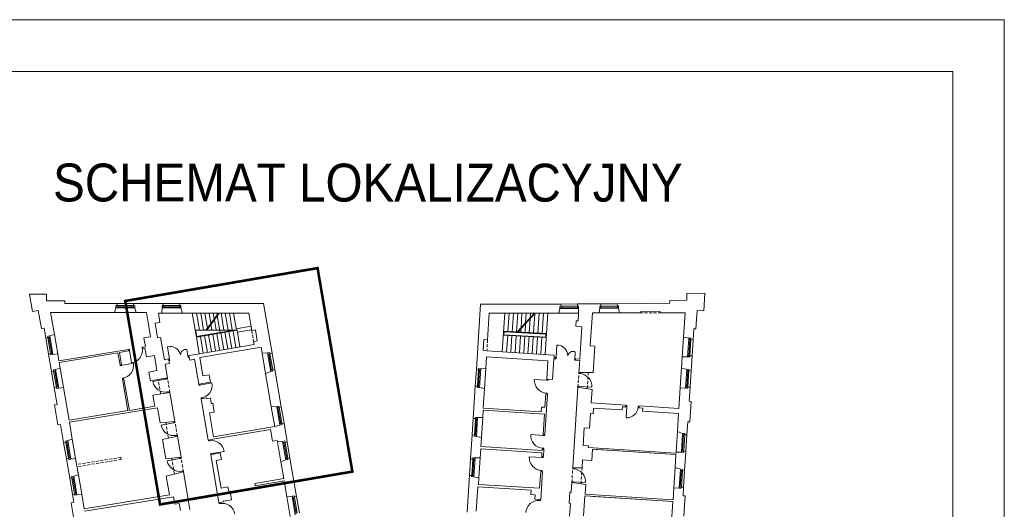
# Model space of a CAD drawing. Header units: centimetres. Extents: x 695802 to 711011, y 25963 to 44188.
# Tile 138 of 157: x 701319 to 701653, y 39096 to 39262. Entities that reach past the tile are written whole.
import ezdxf

# ---------------------------------------------------------------- set-up
doc = ezdxf.new("R2010")
doc.units = ezdxf.units.CM
doc.linetypes.add('DASHED', pattern=[19.05, 12.7, -6.35])
for name, color, linetype, lineweight in [('Drzwi i okna', 51, 'Continuous', 9), ('Opis', 102, 'Continuous', 9), ('Przekrojowa', 253, 'Continuous', 25), ('Ramka', 255, 'Continuous', 9), ('S3_obrys zakresu', 1, 'Continuous', 5), ('Widokowa', 140, 'Continuous', 9)]:
    doc.layers.add(name, color=color, linetype=linetype, lineweight=lineweight)
doc.layers.add('Obrys powierzchni', color=50, linetype='Continuous', lineweight=9, plot=False)
doc.styles.add('ARIELCE', font='arial.ttf', dxfattribs={"width": 0.9})

# ---------------------------------------------------------------- blocks, each defined once
blk = doc.blocks.new('zw$2918')
at = {"layer": 'Drzwi i okna', "color": 0, "lineweight": 0}
for p, q in [((677.6, -373.9), (670.5, -375.1)), ((671.9, -383), (678.9, -381.8)), ((679, -382.8), (677.6, -373.9)), ((678.9, -381.8), (692.5, -466.2)), ((763.4, -360), (769.2, -359.1)), ((764.8, -368.9), (763.4, -360)), ((764.7, -367.9), (770.3, -367)), ((950.2, -441.6), (936.3, -357.3)), ((1076.8, -429.8), (1067.9, -376)), ((3569.7, -430.1), (3574.6, -344.7)), ((3695.7, -447.3), (3698.8, -392.9)), ((950.2, -441.6), (943.7, -442.7)), ((951.7, -450.5), (945.2, -451.6)), ((950.2, -441.6), (951.7, -450.5)), ((1075.3, -420.9), (1081.8, -419.8)), ((1075.3, -420.9), (1076.8, -429.8)), ((1076.8, -429.8), (1083.3, -428.7)), ((3569.1, -439.1), (3562.6, -438.7)), ((3569.7, -430.1), (3563.1, -429.7)), ((3569.7, -430.1), (3569.1, -439.1)), ((3696.2, -438.3), (3695.7, -447.3)), ((3695.7, -447.3), (3702.3, -447.7)), ((3696.2, -438.3), (3702.8, -438.7)), ((615.9, -484.8), (614.8, -478.3)), ((624.8, -483.3), (615.9, -484.8)), ((620.3, -484.1), (704.4, -468.5)), ((623.8, -483.5), (622.7, -477)), ((3723.9, -538.3), (3724.4, -531.7)), ((3731.9, -538.8), (3732.4, -531.6)), ((639.5, -569), (630.7, -570.5)), ((630.7, -570.5), (631.8, -576.8)), ((639.7, -575.5), (638.6, -569.1)), ((920.3, -577.2), (836.2, -592.7)), ((919, -570.3), (920.3, -577.2)), ((919.3, -577.4), (928.1, -575.7)), ((928.1, -575.7), (926.8, -568.6)), ((3507.5, -583.5), (3422.1, -578)), ((3506.5, -583.4), (3515.4, -584)), ((3507.9, -576.5), (3507.5, -583.5)), ((3515.4, -584), (3515.9, -576.8)), ((3732.9, -538.9), (3723.9, -538.3)), ((3731.9, -538.8), (3731.9, -538.8)), ((935, -662.8), (943.9, -661.2)), ((936, -662.7), (937, -668.3)), ((943.9, -661.2), (944.9, -667)), ((1148.8, -617.6), (1147.7, -611.1)), ((1157.7, -616.2), (1148.8, -617.6)), ((1153.2, -616.9), (1237.4, -602)), ((1156.7, -616.3), (1155.6, -609.8)), ((3718.3, -625), (3717.9, -631.5)), ((3727.3, -625.6), (3718.3, -625)), ((3725.9, -632.7), (3726.3, -625.6)), ((3726.3, -625.6), (3811.7, -631)), ((1171.8, -701.9), (1162.9, -703.4)), ((1162.9, -703.4), (1164, -709.8)), ((1171.8, -708.5), (1170.8, -702.1)), ((3500.9, -670.1), (3509.9, -670.7)), ((3501.9, -670.2), (3501.5, -676.2)), ((3509.9, -670.7), (3509.5, -676.4)), ((4042.2, -762.9), (4048.6, -763.3)), ((4049.1, -755.3), (4042.6, -754.9)), ((4048.9, -758.8), (4044, -838.7)), ((4048.6, -764.3), (4049.1, -755.3)), ((4125.3, -769), (4125.9, -760)), ((4125.4, -768), (4132, -768.4)), ((4125.9, -760), (4132.5, -760.4)), ((975.4, -865.1), (976.6, -872)), ((984.5, -870.6), (983.2, -863.5)), ((976.6, -872), (892.5, -887.5)), ((975.6, -872.2), (984.5, -870.6)), ((991.4, -957.7), (1000.2, -956.1)), ((992.3, -957.5), (993.4, -963.1)), ((1000.2, -956.1), (1001.3, -961.8)), ((1214.4, -995), (1213.3, -988.5)), ((1223.3, -993.5), (1214.4, -995)), ((1222.3, -993.7), (1221.2, -987.2)), ((3483.3, -957.6), (3398, -952.1)), ((3482.3, -957.6), (3491.3, -958.1)), ((3483.8, -950.6), (3483.3, -957.6)), ((3491.3, -958.1), (3491.8, -950.9)), ((1236.4, -1079.4), (1320.8, -1065.5)), ((3476.7, -1044.3), (3485.7, -1044.9)), ((3477.7, -1044.3), (3477.3, -1050.3)), ((3485.7, -1044.9), (3485.3, -1050.6)), ((1018.1, -1114.5), (934, -1130)), ((1016.6, -1106.5), (1018.1, -1114.5)), ((1017.1, -1114.7), (1026, -1113.1)), ((1026, -1113.1), (1024.7, -1106)), ((1237.4, -1079.3), (1228.5, -1080.7)), ((1228.5, -1080.7), (1229.6, -1087.1)), ((1237.5, -1085.8), (1236.4, -1079.4)), ((3473.5, -1107.4), (3388.1, -1101.9)), ((3472.5, -1107.3), (3481.4, -1107.9)), ((3473.9, -1100.4), (3473.5, -1107.4)), ((3481.4, -1107.9), (3481.9, -1100.7)), ((1032.8, -1200.2), (1041.7, -1198.5)), ((1033.8, -1200), (1035, -1206.3)), ((1041.7, -1198.5), (1042.8, -1204.4)), ((3466.9, -1194), (3475.9, -1194.6)), ((3467.9, -1194.1), (3467.5, -1200.1)), ((3475.9, -1194.6), (3475.5, -1200.3)), ((3682.3, -1184), (3682.7, -1177.4)), ((3691.2, -1184.6), (3682.3, -1184)), ((3690.2, -1184.5), (3690.7, -1177.3)), ((3690.2, -1184.5), (3690.2, -1184.5)), ((3676.7, -1270.7), (3676.3, -1277.2)), ((3685.7, -1271.3), (3676.7, -1270.7)), ((3684.2, -1278.3), (3684.7, -1271.2)), ((3684.7, -1271.2), (3770, -1276.7)), ((3454.2, -1398.8), (3463.2, -1399.3)), ((3455.2, -1398.8), (3455.6, -1392.8)), ((3463.2, -1399.3), (3463.6, -1393.3)), ((1286.2, -1419.9), (1285.2, -1413.4)), ((1295.1, -1418.5), (1286.2, -1419.9)), ((1294.1, -1418.6), (1293, -1412.1))]:
    blk.add_line(p, q, dxfattribs=at)
for centre, radius, start, end in [((755.5, -366), 78.2, 187.54604, 190.84461), ((621.9, -492.7), 78.2, 278.14381, 281.44237), ((937.8, -653.4), 78.2, 98.76806, 102.06662), ((3505.8, -661.7), 78.2, 84.66809, 87.96665), ((1154.7, -625.5), 78.2, 277.70821, 281.00678), ((4047.9, -761), 77.8, 267.11022, 356.48427), ((4126.8, -764.7), 78.2, 174.84304, 178.1416), ((994.1, -948.3), 78.2, 98.76806, 102.06662), ((3481.7, -1035.8), 78.2, 84.66809, 87.96665), ((1035.6, -1190.7), 78.2, 98.76806, 102.06662), ((1220.4, -1002.9), 78.2, 277.70821, 281.00678), ((3471.9, -1185.6), 78.2, 84.66809, 87.96665)]:
    blk.add_arc(centre, radius, start, end, dxfattribs=at)
at = {"layer": 'Drzwi i okna', "color": 0, "lineweight": 0, "ltscale": 1.6}
for centre, radius, start, end in [((678.9, -380.6), 86.7, 279.07093, 10.68155), ((954.4, -427), 72.1, 11.91883, 104.55665), ((1059.5, -409.7), 34.7, 75.93657, 184.12913), ((3576.9, -416.8), 72.1, 359.21413, 91.85195), ((3682.4, -422.3), 33.7, 60.73539, 172.28706), ((619.1, -484.5), 86.7, 278.99845, 10.60907), ((921.5, -577.1), 86.7, 190.29295, 281.90356), ((3508.7, -583.7), 86.7, 176.19298, 267.80359), ((3725.1, -625.3), 86.7, 356.20358, 87.81419), ((1152, -617.3), 86.7, 278.56286, 10.17348), ((977.9, -872), 86.7, 190.29295, 281.90356), ((1235.2, -1079.4), 86.7, 9.2331, 100.84372), ((3484.5, -957.9), 86.7, 176.19298, 267.80359), ((1019.4, -1114.5), 86.7, 190.29295, 281.90356), ((3474.7, -1107.6), 86.7, 176.19298, 267.80359), ((3683.4, -1271), 86.7, 356.20358, 87.81419), ((3451.1, -1485.5), 86.7, 84.97903, 176.58965), ((1307, -1504.4), 86.7, 9.2331, 100.84372)]:
    blk.add_arc(centre, radius, start, end, dxfattribs=at)
at = {"layer": 'Przekrojowa', "color": 0, "lineweight": 0, "ltscale": 1.6}
for p, q in [((20.1, -117.3), (0, 0)), ((0, 0), (115, 0)), ((115, 0), (115, -45)), ((4577.8, 6.7), (4456.8, 3.7)), ((4456.8, 3.7), (4456.8, -41.3)), ((4570.1, -113.3), (4577.8, 6.7)), ((115, -45), (239, -45)), ((239, -45), (239, -63)), ((239, -63), (594, -63)), ((706, -63), (907, -63)), ((1019, -63), (1586.8, -63)), ((1644.6, -401), (1586.8, -63)), ((3872.8, -65.6), (3714.8, -66.8)), ((4340.8, -62.1), (3984.8, -64.7)), ((4456.8, -41.3), (4340.8, -44.1)), ((4340.8, -44.1), (4340.8, -62.1)), ((60.2, -110.4), (20.1, -117.3)), ((81.1, -232.8), (60.2, -110.4)), ((575.7, -125), (143.8, -125)), ((143.8, -125), (169.2, -273.1)), ((575.7, -125), (586.2, -92.8)), ((724.3, -125), (713.8, -92.8)), ((792.8, -125), (724.3, -125)), ((792.8, -125), (806.6, -205.4)), ((884.5, -192.1), (873.9, -129.9)), ((873.9, -129.9), (896.4, -129.9)), ((896.4, -129.9), (899.2, -92.8)), ((1038.1, -129.9), (1026.8, -92.8)), ((1038.1, -129.9), (1048.7, -129.9)), ((1048.7, -129.9), (1487.3, -129.9)), ((1506.9, -246.1), (1487.3, -129.9)), ((3029.2, -511.4), (3057.8, -68.3)), ((3057.8, -68.3), (3602.8, -67.7)), ((3105.4, -308.9), (3116.9, -130)), ((3116.9, -130), (3587.4, -129.3)), ((3587.4, -129.3), (3595.3, -97.5)), ((3718.4, -181.8), (3721.8, -129.5)), ((3801.1, -351.3), (3815.6, -127.2)), ((3815.6, -127.2), (3861.6, -127.2)), ((3861.6, -127.2), (3865.2, -95.4)), ((3999.3, -127.1), (3993.3, -94.3)), ((4139.3, -127), (3999.3, -127.1)), ((4139.3, -118.9), (4274.3, -118.8)), ((4139.3, -127), (4139.3, -118.9)), ((4274.3, -126.9), (4274.3, -118.8)), ((4443.9, -126.8), (4274.3, -126.9)), ((4433.2, -292.7), (4443.9, -126.8)), ((4517.1, -236.2), (4525.2, -110.4)), ((4525.2, -110.4), (4570.1, -113.3)), ((852, -197.7), (884.5, -192.1)), ((868.8, -296.3), (852, -197.7)), ((3703, -217.9), (3705.4, -181)), ((3718.4, -181.8), (3705.4, -181)), ((98.9, -229.8), (81.1, -232.8)), ((110.2, -295.8), (98.9, -229.8)), ((820.8, -288.6), (806.6, -205.4)), ((1531.7, -241.8), (1506.9, -246.1)), ((1531.7, -241.8), (1544.4, -315.9)), ((3716, -218.7), (3703, -217.9)), ((3744.4, -220.6), (3716, -218.7)), ((3741.8, -260.9), (3730.3, -440.5)), ((3744.4, -220.6), (3741.8, -260.9)), ((4498.5, -307.1), (4503.1, -235.3)), ((4503.1, -235.3), (4517.1, -236.2)), ((169.2, -273.1), (138.2, -283.2)), ((820.8, -288.6), (776, -296.3)), ((786.2, -356.1), (776, -296.3)), ((888.5, -292.9), (868.8, -296.3)), ((888.5, -292.9), (914.4, -444.3)), ((1544.4, -315.9), (1519.4, -320.2)), ((1522.7, -340.3), (1519.4, -320.2)), ((3080.4, -307.2), (3075.6, -382.1)), ((3105.4, -308.9), (3080.4, -307.2)), ((4433.2, -292.7), (4469.3, -297.5)), ((670.5, -375.1), (199.8, -452.3)), ((600.2, -397), (201.5, -462.3)), ((614.1, -478.4), (600.2, -397)), ((672.2, -385.2), (610.1, -395.3)), ((624, -476.8), (610.1, -395.3)), ((670.5, -375.1), (672.2, -385.2)), ((786.2, -356.1), (769.2, -358.9)), ((769.2, -358.9), (770.9, -369)), ((782.8, -367), (770.9, -369)), ((792.5, -424.2), (782.8, -367)), ((914.4, -444.3), (906.1, -395.8)), ((1231.6, -390.1), (1112.7, -410.4)), ((1570.5, -359.3), (1154.5, -430.4)), ((1522.7, -340.3), (1231.6, -390.1)), ((1577.8, -400.7), (1570.5, -359.3)), ((1577.8, -400.7), (1613.9, -398.4)), ((3100.5, -383.7), (3075.6, -382.1)), ((3556.6, -413.2), (3100.5, -383.7)), ((3833.1, -353.4), (3801.1, -351.3)), ((3821.6, -530.6), (3833.1, -353.4)), ((149.1, -523.5), (129, -406.2)), ((191.8, -405.2), (159.6, -408.7)), ((191.8, -405.2), (199.8, -452.3)), ((201.5, -462.3), (208.1, -500.8)), ((846.8, -414.9), (792.5, -424.2)), ((864.5, -518.4), (846.8, -414.9)), ((943.1, -439.4), (914.4, -444.3)), ((943.1, -439.4), (948.3, -470)), ((1112.7, -410.4), (1081.1, -415.8)), ((1081.1, -415.8), (1086.3, -446.4)), ((1117.9, -441), (1086.3, -446.4)), ((1117.9, -441), (1147.1, -611.2)), ((1154.5, -430.4), (1175.6, -553.6)), ((3099, -424.8), (3093.8, -504.8)), ((3514.1, -451.6), (3099, -424.8)), ((3506, -576.3), (3514.1, -451.6)), ((3555, -438.2), (3546, -578.9)), ((3555, -438.2), (3562.6, -438.7)), ((3555.6, -429.2), (3556.6, -413.2)), ((3555.6, -429.2), (3563.1, -429.7)), ((3562.6, -438.7), (3563.1, -429.7)), ((3702.3, -447.7), (3702.8, -438.7)), ((3729.7, -449.5), (3702.3, -447.7)), ((3730.3, -440.5), (3702.8, -438.7)), ((3724.4, -531.7), (3729.7, -449.5)), ((4424.8, -424.2), (4419.6, -504.3)), ((4424.8, -424), (4461.1, -424.7)), ((4484.8, -518.7), (4491.3, -418.9)), ((208.1, -500.8), (177.1, -510.9)), ((624, -476.8), (614.1, -478.4)), ((864.5, -518.4), (810.2, -527.7)), ((820.4, -586.8), (810.2, -527.7)), ((948.3, -470), (919.7, -474.9)), ((935.4, -567.2), (919.7, -474.9)), ((1600.9, -536.9), (1635.4, -524.1)), ((1706.6, -763.8), (1663.4, -511.4)), ((3093.8, -504.8), (3059.4, -505.5)), ((3724.4, -531.7), (3821.6, -530.6)), ((4419.6, -504.3), (4455.6, -509)), ((640.8, -575.3), (631, -576.9)), ((667.3, -789.3), (631, -576.9)), ((677.2, -787.7), (640.8, -575.3)), ((935.4, -567.2), (820.4, -586.8)), ((1147.1, -611.2), (1227.3, -597.5)), ((1175.6, -553.6), (1218.5, -546.3)), ((1218.5, -546.3), (1227.3, -597.5)), ((1600.9, -536.9), (1639.6, -763.5)), ((3506, -576.3), (3546, -578.9)), ((168, -633.9), (187.4, -747.3)), ((230.7, -632.9), (198.5, -636.4)), ((230.7, -632.9), (268.6, -854.6)), ((952.3, -665.7), (837.2, -685.4)), ((986, -863), (952.3, -665.7)), ((3022, -623.1), (3007.9, -842.7)), ((3085.1, -640), (3051.2, -632.8)), ((3076.5, -772.1), (3085.1, -640)), ((3682.7, -1177.4), (3717.9, -631.5)), ((3717.9, -631.5), (3814.2, -645.2)), ((3808.4, -736.6), (3814.2, -645.2)), ((4411.1, -635.7), (4402.1, -774.6)), ((4411.1, -635.5), (4447.4, -636.3)), ((4477.6, -630.5), (4471.4, -726.3)), ((849.8, -759.3), (837.2, -685.4)), ((1201.3, -703.4), (1164, -709.8)), ((1164, -709.8), (1211.7, -988.7)), ((1202.4, -709.9), (1201.3, -703.4)), ((1226.8, -705.7), (1202.4, -709.9)), ((1232.8, -740.6), (1226.8, -705.7)), ((3493.7, -766.9), (3499.6, -676.1)), ((3511.6, -676.9), (3493.9, -951.3)), ((3499.6, -676.1), (3511.6, -676.9)), ((4471.4, -726.3), (4485.4, -727.2)), ((4485.4, -727.2), (4476.4, -866.3)), ((187.4, -747.3), (169.6, -750.3)), ((192.7, -885.4), (169.6, -750.3)), ((667.3, -789.3), (268.6, -854.6)), ((867.8, -770.8), (271, -868.7)), ((849.8, -759.3), (677.2, -787.7)), ((867.8, -770.8), (885.2, -872.3)), ((1219.4, -804.8), (1253, -799.1)), ((1242.7, -738.9), (1232.8, -740.6)), ((1253, -799.1), (1242.7, -738.9)), ((1639.6, -763.5), (1676, -761.1)), ((3075.6, -786), (3072.4, -836.1)), ((3490.8, -812.8), (3075.6, -786)), ((3468.7, -797.4), (3076.5, -772.1)), ((3468.7, -797.4), (3470.8, -765.5)), ((3470.8, -765.5), (3493.7, -766.9)), ((4042.9, -751.6), (3808.4, -736.6)), ((3824.1, -772.7), (3821.6, -810.6)), ((3824.1, -772.7), (4017.7, -785.1)), ((4019.1, -763.1), (4017.7, -785.1)), ((4042, -764.6), (4019.1, -763.1)), ((4042, -764.6), (4042.9, -751.6)), ((4131.9, -770.3), (4132.7, -757.4)), ((4156.8, -771.9), (4131.9, -770.3)), ((4156.8, -771.9), (4131.9, -770.3)), ((4402.1, -774.6), (4132.7, -757.4)), ((4156.8, -771.9), (4155.4, -793.9)), ((4155.4, -793.9), (4399.9, -809.5)), ((986, -863), (885.2, -872.3)), ((1182.4, -817.2), (1182.4, -817.2)), ((1247.4, -967.4), (1219.4, -804.8)), ((3072.4, -836.1), (3038.1, -836.8)), ((3481.9, -950.6), (3490.8, -812.8)), ((3802.7, -809.4), (3796.4, -907.2)), ((3821.6, -810.6), (3802.7, -809.4)), ((4392, -931.6), (4399.9, -809.5)), ((4456.7, -954.2), (4462.5, -865.4)), ((4462.5, -865.4), (4476.4, -866.3)), ((210.4, -882.3), (192.7, -885.4)), ((231.5, -1005.5), (210.4, -882.3)), ((271, -868.7), (290.5, -982.8)), ((1242.1, -983.5), (1633.1, -916.7)), ((1663.3, -896.3), (1247.4, -967.4)), ((1646.8, -996.7), (1633.1, -916.7)), ((1725.5, -874.2), (1747, -1000.4)), ((3760.4, -904.9), (3752.6, -1026.6)), ((3796.4, -907.2), (3760.4, -904.9)), ((4392, -931.6), (4427.5, -944.6)), ((290.5, -982.8), (259.5, -992.9)), ((1002.9, -961.6), (902.6, -986)), ((902.6, -986), (924.6, -1115)), ((1027.5, -1105.5), (1002.9, -961.6)), ((1211.7, -988.7), (1242.1, -983.5)), ((1646.8, -996.7), (1679.4, -991.1)), ((1681, -1001), (1679.4, -991.1)), ((1681, -1001), (1716.4, -997.7)), ((3000.7, -954.5), (2990.2, -1116.1)), ((3063.7, -971.3), (3029.9, -964.1)), ((3063.7, -971.3), (3059.7, -1033.5)), ((3481.9, -950.6), (3493.9, -951.3)), ((3058.8, -1047.5), (3054.8, -1109.5)), ((3473.9, -1074.3), (3058.8, -1047.5)), ((3474.8, -1060.3), (3059.7, -1033.5)), ((3475.5, -1050.3), (3474.8, -1060.3)), ((3475.5, -1050.3), (3487.4, -1051.1)), ((3487.4, -1051.1), (3484.2, -1101)), ((3788.5, -1028.9), (3752.6, -1026.6)), ((3788.5, -1028.9), (3787.9, -1038.9)), ((3787.9, -1038.9), (4382.6, -1077)), ((3811.2, -1127.4), (3816.2, -1050.6)), ((3816.2, -1050.6), (4382, -1087.1)), ((3816.2, -1050.6), (4382, -1087.1)), ((3841.1, -1052.2), (4382, -1087.1)), ((3841.1, -1052.2), (4382, -1087.1)), ((4441.1, -1196.7), (4449.5, -1066)), ((272.8, -1247), (250.4, -1115.9)), ((313.1, -1114.9), (280.9, -1118.4)), ((313.1, -1114.9), (331.8, -1224.3)), ((1027.5, -1105.5), (924.6, -1115)), ((1228.6, -1087.3), (1259, -1082.1)), ((1228.6, -1087.3), (1248.8, -1083.8)), ((1228.6, -1087.3), (1284.5, -1413.5)), ((1259, -1082.1), (1293.5, -1076.2)), ((1266.8, -1127.4), (1301.3, -1121.5)), ((1266.8, -1127.4), (1298.9, -1314.7)), ((1293.5, -1076.2), (1301.3, -1121.5)), ((1704.1, -1135.7), (1737.9, -1123.4)), ((1810.6, -1372), (1765.9, -1110.8)), ((3054.8, -1109.5), (3020.4, -1110.3)), ((3472.2, -1100.2), (3473.9, -1074.3)), ((3472.2, -1100.2), (3484.2, -1101)), ((3749.3, -1123.4), (3745.9, -1176.6)), ((3749.3, -1123.4), (3811.2, -1127.4)), ((4376.4, -1174.1), (4382, -1087.1)), ((4382.6, -1077), (4383, -1071.3)), ((4383, -1071.1), (4419.3, -1071.8)), ((1723.7, -1250.3), (1704.1, -1135.7)), ((3465.8, -1200), (3458.3, -1315.8)), ((3477.8, -1200.8), (3465.4, -1393.4)), ((3465.8, -1200), (3477.8, -1200.8)), ((3682.7, -1177.4), (3745.9, -1176.6)), ((4376.4, -1174.1), (4411.9, -1187.1)), ((331.8, -1224.3), (300.8, -1234.4)), ((328.7, -1206.3), (331.8, -1224.3)), ((1044.3, -1204), (926.5, -1232.8)), ((926.5, -1232.8), (948.4, -1361.1)), ((1088.2, -1460.3), (1044.3, -1204)), ((1723.7, -1250.3), (1526.9, -1284)), ((1529.3, -1298.8), (1726.2, -1265.1)), ((1744.4, -1371.7), (1726.2, -1265.1)), ((2983, -1227.9), (2966.9, -1477.4)), ((3046.1, -1244.7), (3012.2, -1237.6)), ((3046.1, -1244.7), (3043.2, -1289)), ((1298.9, -1314.7), (1345.2, -1306.8)), ((1345.2, -1306.8), (1350.6, -1338.3)), ((1526.9, -1284), (1529.3, -1298.8)), ((3028.5, -1470.8), (3039.3, -1304.8)), ((3401.4, -1328.2), (3039.3, -1304.8)), ((3458.3, -1315.8), (3043.2, -1289)), ((3401.4, -1328.2), (3399.5, -1358.1)), ((3676.3, -1277.2), (3672, -1343)), ((3676.3, -1277.2), (3771.6, -1290.7)), ((3771.6, -1290.7), (3767.4, -1356)), ((4367.4, -1313.8), (4362.2, -1394.4)), ((4367.4, -1313.6), (4403.7, -1314.3)), ((4430.1, -1366.4), (4433.9, -1308.5)), ((291.7, -1357.4), (300.8, -1410.7)), ((354.4, -1356.4), (322.2, -1359.9)), ((354.4, -1356.4), (371.4, -1455.7)), ((948.4, -1361.1), (371.4, -1455.7)), ((977.1, -1372.9), (374.1, -1471.7)), ((985.8, -1424), (977.1, -1372.9)), ((1314.1, -1403.4), (1370.3, -1393.8)), ((1350.6, -1338.3), (1360.5, -1336.6)), ((1360.5, -1336.6), (1370.3, -1393.8)), ((1744.4, -1371.7), (1780, -1369.3)), ((3427.4, -1359.9), (3399.5, -1358.1)), ((3427.4, -1359.9), (3425.5, -1389.8)), ((3453.4, -1391.6), (3425.5, -1389.8)), ((3453.4, -1392.6), (3453.4, -1391.6)), ((3453.4, -1392.6), (3465.4, -1393.4)), ((3658.2, -1417.3), (3663, -1342.5)), ((3672, -1343), (3663, -1342.5)), ((3764.6, -1367.5), (3755.9, -1502.6)), ((3764.6, -1367.5), (4361.4, -1406)), ((3767.4, -1356), (4362.2, -1394.4)), ((3820.5, -1371.1), (4361.4, -1406)), ((4430.1, -1366.4), (4444.1, -1367.3)), ((4444.1, -1367.3), (4435.3, -1504.5)), ((300.8, -1410.7), (283, -1413.7)), ((306.3, -1549.7), (283, -1413.7)), ((985.8, -1424), (1015.4, -1419)), ((1023.5, -1466.3), (1015.4, -1419)), ((1284.5, -1413.5), (1314.9, -1408.3)), ((1314.1, -1403.4), (1314.9, -1408.3)), ((3667.2, -1417.9), (3658.2, -1417.3)), ((3661.7, -1503.7), (3667.2, -1417.9)), ((4352.7, -1540.8), (4361.4, -1406))]:
    blk.add_line(p, q, dxfattribs=at)
at = {"layer": 'Przekrojowa', "color": 0, "lineweight": 0}
for p, q in [((594, -78), (594, -63)), ((594, -63), (594, -78)), ((706, -78), (706, -63)), ((706, -63), (706, -78)), ((907, -78), (907, -63)), ((907, -63), (907, -78)), ((1019, -78), (1019, -63)), ((1019, -63), (1019, -78)), ((3872.9, -80.6), (3872.8, -65.6)), ((3872.8, -65.6), (3872.9, -80.6)), ((3984.9, -79.7), (3984.8, -64.7)), ((3984.8, -64.7), (3984.9, -79.7)), ((586.2, -92.8), (586.2, -78)), ((586.2, -78), (594, -78)), ((713.8, -78), (706, -78)), ((713.8, -92.8), (713.8, -78)), ((899.2, -92.8), (899.2, -78)), ((899.2, -78), (907, -78)), ((1026.8, -78), (1019, -78)), ((1026.8, -92.8), (1026.8, -78)), ((3595.2, -82.7), (3603, -82.6)), ((3595.3, -97.5), (3595.2, -82.7)), ((3603, -82.6), (3602.8, -67.7)), ((3602.8, -67.7), (3603, -82.6)), ((3714.9, -81.8), (3714.8, -66.8)), ((3714.8, -66.8), (3714.9, -81.8)), ((3722.7, -81.7), (3714.9, -81.8)), ((3721.8, -129.6), (3722.7, -81.7)), ((3865.2, -95.4), (3865.1, -80.6)), ((3865.1, -80.6), (3872.9, -80.6)), ((3992.7, -79.7), (3984.9, -79.7)), ((3992.8, -94.5), (3992.7, -79.7)), ((124.9, -293.3), (110.2, -295.8)), ((110.2, -295.8), (124.9, -293.3)), ((138.2, -283.2), (123.6, -285.7)), ((123.6, -285.7), (124.9, -293.3)), ((4469.3, -297.5), (4484.1, -298.4)), ((4484.1, -298.4), (4483.6, -306.2)), ((4483.6, -306.2), (4498.5, -307.1)), ((4498.5, -307.1), (4483.6, -306.2)), ((1613.9, -398.4), (1628.5, -395.9)), ((1628.5, -395.9), (1629.8, -403.6)), ((143.8, -403.7), (129, -406.2)), ((129, -406.2), (143.8, -403.7)), ((145.1, -411.4), (143.8, -403.7)), ((159.7, -408.9), (145.1, -411.4)), ((1629.8, -403.6), (1644.6, -401)), ((1644.6, -401), (1629.8, -403.6)), ((4461.1, -424.7), (4475.8, -425.7)), ((4475.8, -425.7), (4476.3, -417.9)), ((4476.3, -417.9), (4491.3, -418.9)), ((4491.3, -418.9), (4476.3, -417.9)), ((163.8, -521), (149.1, -523.5)), ((149.1, -523.5), (163.8, -521)), ((177.1, -510.9), (162.5, -513.3)), ((162.5, -513.3), (163.8, -521)), ((1635.4, -524.1), (1650, -521.6)), ((1648.7, -513.9), (1663.4, -511.4)), ((1663.4, -511.4), (1648.7, -513.9)), ((1650, -521.6), (1648.7, -513.9)), ((3044.2, -512.3), (3029.2, -511.4)), ((3029.2, -511.4), (3044.2, -512.3)), ((3044.7, -504.6), (3044.2, -512.3)), ((3059.4, -505.5), (3044.7, -504.6)), ((4455.6, -509), (4470.4, -510)), ((4470.4, -510), (4469.9, -517.7)), ((4469.9, -517.7), (4484.8, -518.7)), ((4484.8, -518.7), (4469.9, -517.7)), ((182.7, -631.4), (168, -633.9)), ((168, -633.9), (182.7, -631.4)), ((184, -639.1), (182.7, -631.4)), ((198.6, -636.6), (184, -639.1)), ((3037, -624.1), (3022, -623.1)), ((3022, -623.1), (3037, -624.1)), ((3036.5, -631.9), (3037, -624.1)), ((3051.2, -632.8), (3036.5, -631.9)), ((4447.4, -636.3), (4462.2, -637.3)), ((4462.2, -637.3), (4462.7, -629.5)), ((4462.7, -629.5), (4477.6, -630.5)), ((4477.6, -630.5), (4462.7, -629.5)), ((1676, -761.1), (1690.5, -758.6)), ((1690.5, -758.6), (1691.9, -766.3)), ((1691.9, -766.3), (1706.6, -763.8)), ((1706.6, -763.8), (1691.9, -766.3)), ((3022.8, -843.6), (3007.9, -842.7)), ((3007.9, -842.7), (3022.8, -843.6)), ((3023.3, -835.9), (3022.8, -843.6)), ((3038.1, -836.8), (3023.3, -835.9)), ((1663.3, -896.3), (1712, -884.4)), ((1710.7, -876.7), (1725.5, -874.2)), ((1725.5, -874.2), (1710.7, -876.7)), ((1712, -884.4), (1710.7, -876.7)), ((259.5, -992.9), (244.9, -995.4)), ((244.9, -995.4), (246.2, -1003)), ((1716.4, -997.7), (1731, -995.2)), ((1731, -995.2), (1732.3, -1002.9)), ((1732.3, -1002.9), (1747, -1000.4)), ((1747, -1000.4), (1732.3, -1002.9)), ((3015.6, -955.4), (3000.7, -954.5)), ((3000.7, -954.5), (3015.6, -955.4)), ((3015.1, -963.2), (3015.6, -955.4)), ((3029.9, -964.1), (3015.1, -963.2)), ((4427.5, -944.6), (4442.3, -945.5)), ((4442.3, -945.5), (4441.8, -953.3)), ((4441.8, -953.3), (4456.7, -954.2)), ((4456.7, -954.2), (4441.8, -953.3)), ((246.2, -1003), (231.5, -1005.5)), ((231.5, -1005.5), (246.2, -1003)), ((4434.1, -1072.8), (4434.6, -1065)), ((4434.6, -1065), (4449.5, -1066)), ((4449.5, -1066), (4434.6, -1065)), ((265.1, -1113.4), (250.4, -1115.9)), ((250.4, -1115.9), (265.1, -1113.4)), ((266.4, -1121.1), (265.1, -1113.4)), ((281, -1118.6), (266.4, -1121.1)), ((1737.9, -1123.4), (1752.5, -1120.9)), ((1751.2, -1113.3), (1765.9, -1110.8)), ((1765.9, -1110.8), (1751.2, -1113.3)), ((1752.5, -1120.9), (1751.2, -1113.3)), ((3005.2, -1117.1), (2990.2, -1116.1)), ((2990.2, -1116.1), (3005.2, -1117.1)), ((3005.7, -1109.3), (3005.2, -1117.1)), ((3020.4, -1110.3), (3005.7, -1109.3)), ((4419.3, -1071.8), (4434.1, -1072.8)), ((4411.9, -1187.1), (4426.7, -1188)), ((4426.7, -1188), (4426.2, -1195.8)), ((4426.2, -1195.8), (4441.1, -1196.7)), ((4441.1, -1196.7), (4426.2, -1195.8)), ((287.5, -1244.5), (272.8, -1247)), ((272.8, -1247), (287.5, -1244.5)), ((300.8, -1234.4), (286.2, -1236.8)), ((286.2, -1236.8), (287.5, -1244.5)), ((2997.9, -1228.8), (2983, -1227.9)), ((2983, -1227.9), (2997.9, -1228.8)), ((2997.4, -1236.6), (2997.9, -1228.8)), ((3012.2, -1237.6), (2997.4, -1236.6)), ((4403.7, -1314.3), (4418.4, -1315.3)), ((4418.4, -1315.3), (4418.9, -1307.5)), ((4418.9, -1307.5), (4433.9, -1308.5)), ((4433.9, -1308.5), (4418.9, -1307.5)), ((306.4, -1354.9), (291.7, -1357.4)), ((291.7, -1357.4), (306.4, -1354.9)), ((307.7, -1362.6), (306.4, -1354.9)), ((322.3, -1360.1), (307.7, -1362.6)), ((1780, -1369.3), (1794.5, -1366.8)), ((1794.5, -1366.8), (1795.9, -1374.5)), ((1795.9, -1374.5), (1810.6, -1372)), ((1810.6, -1372), (1795.9, -1374.5))]:
    blk.add_line(p, q, dxfattribs=at)
at = {"layer": 'Widokowa', "color": 0, "lineweight": 0, "ltscale": 1.6}
for p, q in [((706, -63), (594, -63)), ((1019, -63), (907, -63)), ((3872.8, -65.6), (3984.8, -64.7)), ((724.3, -125), (575.7, -125)), ((1038.1, -129.9), (896.4, -129.9)), ((1104.1, -129.9), (1131.6, -290.7)), ((1132.5, -129.9), (1152, -243.5)), ((1160.9, -129.9), (1180.3, -243.2)), ((1189.3, -129.9), (1206.7, -231.2)), ((1198.1, -242.9), (1280.4, -129.9)), ((1202.6, -243.2), (1285, -129.9)), ((1217.7, -129.9), (1229.7, -199.6)), ((1246.2, -129.9), (1252.7, -168)), ((1270.2, -129.9), (1272.1, -141.3)), ((1298.6, -129.9), (1318.2, -244.7)), ((1327, -129.9), (1346, -241.4)), ((1355.4, -129.9), (1374.4, -241.1)), ((1383.8, -129.9), (1403.3, -244.3)), ((3205.3, -390.5), (3222.1, -129.8)), ((3243.2, -253), (3251.2, -129.8)), ((3272.2, -254.6), (3280.2, -129.7)), ((3301.2, -256.2), (3309.3, -129.7)), ((3305.2, -256.4), (3424.3, -129.5)), ((3309.4, -256.6), (3428.7, -129.5)), ((3332, -227.8), (3338.4, -129.7)), ((3363.2, -194.6), (3367.4, -129.6)), ((3394.5, -161.3), (3396.5, -129.6)), ((3417, -262.6), (3425.3, -133.1)), ((3445.9, -264.2), (3454.6, -129.5)), ((3474.9, -265.8), (3483.7, -129.5)), ((3494.8, -407.3), (3512.8, -129.4)), ((3587.4, -129.3), (3721.9, -129.2)), ((3602.8, -67.7), (3714.8, -66.8)), ((3861.6, -127.2), (3999.3, -127.1)), ((3861.6, -127.2), (3999.3, -127.1)), ((1253.6, -173.2), (1265.4, -242.3)), ((1273, -146.5), (1292.4, -260.2)), ((3359.1, -259.4), (3362.9, -199.6)), ((3388, -261), (3394.1, -166.3)), ((1123.6, -243.8), (1402.8, -240.8)), ((1124.1, -246.8), (1387.5, -243.9)), ((1134.1, -287.3), (1127.1, -246.8)), ((1387.5, -243.9), (1131.1, -287.8)), ((1407.6, -243.5), (1131.6, -290.7)), ((1207.6, -236.4), (1208.7, -242.9)), ((1230.6, -204.8), (1237, -242.6)), ((1297.2, -262.4), (1316.6, -375.6)), ((1324.8, -257.7), (1344.2, -370.8)), ((1352.4, -253), (1371.8, -366.1)), ((1380, -248.3), (1399.4, -361.4)), ((1401.5, -234.5), (1501.9, -217.7)), ((1407.6, -243.5), (1427, -356.7)), ((1410.2, -258.4), (1506.2, -242.4)), ((3214.3, -251.4), (3503.9, -267.4)), ((3215.8, -274.9), (3217.1, -254.5)), ((3217.1, -254.5), (3500.7, -270.2)), ((3330.1, -257.8), (3331.7, -232.8)), ((110.2, -295.8), (129, -406.2)), ((169.2, -273.1), (191.8, -405.2)), ((1131.6, -290.7), (1151, -403.9)), ((1159.2, -286), (1178.6, -399.2)), ((1186.8, -281.3), (1206.2, -394.4)), ((1214.4, -276.6), (1233.8, -389.7)), ((1242, -271.9), (1261.4, -385)), ((1269.6, -267.1), (1289, -380.3)), ((3212.6, -277.7), (3502.1, -293.8)), ((3215.8, -274.9), (3499.3, -290.6)), ((3234.2, -392.4), (3241.5, -279.4)), ((3263.2, -394.2), (3270.5, -281)), ((3292.1, -396.1), (3299.5, -282.6)), ((3321.1, -398), (3328.4, -284.2)), ((3350, -399.9), (3357.4, -285.8)), ((3378.9, -401.7), (3386.3, -287.4)), ((3407.9, -403.6), (3415.3, -289)), ((3436.8, -405.5), (3444.2, -290.6)), ((3465.8, -407.3), (3473.2, -292.2)), ((3499.3, -290.6), (3500.7, -270.2)), ((4424.8, -424.2), (4433.2, -292.7)), ((4491.3, -418.9), (4498.5, -307.1)), ((1600.9, -536.9), (1577.8, -400.7)), ((1663.4, -511.4), (1644.6, -401)), ((149.1, -523.5), (168, -633.9)), ((208.1, -500.8), (230.7, -632.9)), ((3029.2, -511.4), (3022, -623.1)), ((3093.8, -504.8), (3085.1, -640)), ((4411.1, -635.7), (4420.1, -496)), ((4477.6, -630.5), (4484.8, -518.7)), ((1662.4, -896.5), (1639.6, -763.5)), ((1725.5, -874.2), (1706.6, -763.8)), ((3007.9, -842.7), (3000.7, -954.5)), ((3072.4, -836.1), (3063.7, -971.3)), ((4383, -1071.3), (4392, -931.6)), ((290.5, -982.8), (313.1, -1114.9)), ((1704.1, -1135.7), (1680.9, -1000.1)), ((1765.9, -1110.8), (1747, -1000.4)), ((4449.5, -1066), (4456.7, -954.2)), ((231.5, -1005.5), (250.4, -1115.9)), ((2990.2, -1116.1), (2983, -1227.9)), ((3054.8, -1109.5), (3046.1, -1244.7)), ((4367.4, -1313.8), (4376.4, -1174.1)), ((4433.9, -1308.5), (4441.1, -1196.7)), ((272.8, -1247), (291.7, -1357.4)), ((331.8, -1224.3), (354.4, -1356.4)), ((1767.6, -1507.4), (1744.4, -1371.7)), ((1829.5, -1482.4), (1810.6, -1372))]:
    blk.add_line(p, q, dxfattribs=at)
at = {"layer": 'Widokowa', "color": 0, "lineweight": 0}
for p, q in [((586.2, -92.8), (713.8, -92.8)), ((593.8, -78), (706, -78)), ((594, -78), (594, -92.8)), ((594, -85.4), (706, -85.4)), ((706, -78), (706, -92.8)), ((899.2, -92.8), (1026.8, -92.8)), ((906.8, -78), (1019, -78)), ((907, -78), (907, -92.8)), ((907, -85.4), (1019, -85.4)), ((1019, -78), (1019, -92.8)), ((3722.4, -96.5), (3595.3, -97.5)), ((3715.2, -81.8), (3603, -82.6)), ((3603, -82.6), (3603.1, -97.4)), ((3715, -89.2), (3603, -90)), ((3714.9, -81.8), (3715.1, -96.6)), ((3992.8, -94.5), (3865.2, -95.4)), ((3985.1, -79.7), (3872.9, -80.6)), ((3872.9, -80.6), (3873, -95.4)), ((3985, -87.1), (3873, -88)), ((3984.9, -79.7), (3985, -94.5)), ((124.9, -293.3), (139.5, -290.8)), ((143.8, -403.9), (124.9, -293.3)), ((151.1, -402.5), (132.2, -292.1)), ((159.7, -408.9), (138.2, -283.2)), ((4469.3, -297.5), (4461.1, -424.7)), ((4483.6, -306.2), (4468.8, -305.2)), ((4476.2, -305.7), (4469, -417.5)), ((4483.6, -305.9), (4476.3, -417.9)), ((1613.9, -398.4), (1635.4, -524.1)), ((143.8, -403.7), (158.4, -401.2)), ((1629.8, -403.6), (1615.2, -406)), ((1622.5, -404.8), (1641.4, -515.2)), ((1629.8, -403.3), (1648.7, -513.9)), ((4476.3, -417.9), (4461.6, -417)), ((163.8, -521), (178.4, -518.5)), ((182.7, -631.6), (163.8, -521)), ((190, -630.2), (171.1, -519.8)), ((198.6, -636.6), (177.1, -510.9)), ((1648.7, -513.9), (1634.1, -516.4)), ((3036.9, -624.3), (3044.2, -512.3)), ((3044.2, -512.3), (3058.9, -513.3)), ((3044.3, -624.6), (3051.6, -512.8)), ((3051.2, -632.8), (3059.4, -505.5)), ((4455.6, -509), (4447.4, -636.3)), ((4469.9, -517.7), (4455.1, -516.8)), ((4462.5, -517.3), (4455.3, -629)), ((4469.9, -517.5), (4462.7, -629.5)), ((182.7, -631.4), (197.3, -628.9)), ((3037, -624.1), (3051.7, -625.1)), ((4462.7, -629.5), (4447.9, -628.5)), ((1676, -761.1), (1697.5, -886.9)), ((1691.9, -766.3), (1677.3, -768.8)), ((1684.6, -767.5), (1703.4, -877.9)), ((1691.8, -766.1), (1710.7, -876.7)), ((3015.6, -955.6), (3022.8, -843.6)), ((3022.8, -843.6), (3037.6, -844.6)), ((3023, -955.9), (3030.2, -844.1)), ((3029.9, -964.1), (3038.1, -836.8)), ((1710.7, -876.7), (1696.1, -879.2)), ((246.2, -1003), (260.8, -1000.5)), ((281, -1118.6), (259.5, -992.9)), ((1716.4, -997.7), (1737.9, -1123.4)), ((3015.6, -955.4), (3030.4, -956.4)), ((4427.5, -944.6), (4419.3, -1071.8)), ((4441.8, -953.3), (4427, -952.3)), ((4434.4, -952.8), (4427.2, -1064.6)), ((4441.8, -953.1), (4434.6, -1065)), ((265.2, -1113.6), (246.2, -1003)), ((272.4, -1112.2), (253.5, -1001.8)), ((1732.3, -1002.9), (1717.7, -1005.4)), ((1725, -1004.1), (1743.9, -1114.5)), ((1732.3, -1002.6), (1751.2, -1113.3)), ((4434.6, -1065), (4419.8, -1064.1)), ((265.1, -1113.4), (279.7, -1110.9)), ((1751.2, -1113.3), (1736.6, -1115.8)), ((2997.9, -1229.1), (3005.2, -1117.1)), ((3005.2, -1117.1), (3019.9, -1118)), ((3005.3, -1229.3), (3012.5, -1117.6)), ((3012.2, -1237.6), (3020.4, -1110.3)), ((4411.9, -1187.1), (4403.7, -1314.3)), ((4426.2, -1195.8), (4411.4, -1194.8)), ((4418.8, -1195.3), (4411.6, -1307.1)), ((4426.2, -1195.5), (4418.9, -1307.5)), ((287.5, -1244.5), (302.1, -1242)), ((306.5, -1355.1), (287.5, -1244.5)), ((313.7, -1353.7), (294.8, -1243.3)), ((322.3, -1360.1), (300.8, -1234.4)), ((2997.9, -1228.8), (3012.7, -1229.8)), ((4418.9, -1307.5), (4404.2, -1306.6)), ((306.4, -1354.9), (321, -1352.4)), ((1780, -1369.3), (1801.4, -1495)), ((1795.9, -1374.5), (1781.3, -1377)), ((1788.6, -1375.7), (1807.4, -1486.1)), ((1795.8, -1374.3), (1814.7, -1484.9))]:
    blk.add_line(p, q, dxfattribs=at)
at = {"layer": 'Widokowa', "color": 0, "linetype": 'DASHED', "lineweight": 0, "ltscale": 1.6}
for p, q in [((4139.3, -127), (4274.3, -126.9)), ((1506.9, -246.1), (1519.4, -320.2)), ((3105.4, -308.9), (3100.5, -383.7)), ((3717.9, -631.5), (3724.4, -531.7)), ((3780.5, -640.4), (3787.6, -531)), ((890.3, -675.7), (871.9, -578)), ((952.3, -665.7), (935.4, -567.2)), ((1002.9, -961.6), (986, -863)), ((941.8, -976.5), (923.4, -868.8)), ((620.2, -1105.5), (319.9, -1154.8)), ((622.8, -1120.3), (322.5, -1169.5)), ((620.2, -1105.5), (622.8, -1120.3)), ((983.2, -1218.9), (964.8, -1111.3)), ((1044.3, -1204), (1027.5, -1105.5)), ((3676.3, -1277.2), (3682.7, -1177.4)), ((3738.8, -1286.1), (3745.9, -1176.6))]:
    blk.add_line(p, q, dxfattribs=at)

msp = doc.modelspace()

# ---------------------------------------------------------------- linework, layer by layer
at = {"layer": 'Obrys powierzchni', "ltscale": 1.6}
for points in [[(699552.62, 39262.32), (701652.62, 39262.32), (701652.62, 37777.32), (699552.62, 37777.32)], [(699570.12, 39244.82), (701635.12, 39244.82), (701635.12, 37794.82), (699570.12, 37794.82)]]:
    msp.add_lwpolyline(points, close=True, dxfattribs=at)
at = {"layer": 'S3_obrys zakresu', "color": 1, "ltscale": 1.6, "true_color": 0xff0000, "const_width": 0.877}
msp.add_lwpolyline([(701354.71, 39167.02), (701419.88, 39178.16), (701431.67, 39109.21), (701366.5, 39098.07)], close=True, dxfattribs=at)

# ---------------------------------------------------------------- block references
at = {"layer": 'Ramka', "xscale": 0.05, "yscale": 0.05, "zscale": 0.05}
msp.add_blockref('zw$2918', (701322.23, 39169.34), dxfattribs=at)

# ---------------------------------------------------------------- texts
at = {"layer": 'Opis', "insert": (701330.24, 39213.58), "char_height": 14, "width": 724.063, "attachment_point": 1, "rotation": 359.981, "style": 'ARIELCE'}
msp.add_mtext('\\pxsm1,ql;{\\fArial|b0|i0|c238|p34;\\H0.916668x;SCHEMAT LOKALIZACYJNY}', dxfattribs=at)

doc.saveas('drawing.dxf')
